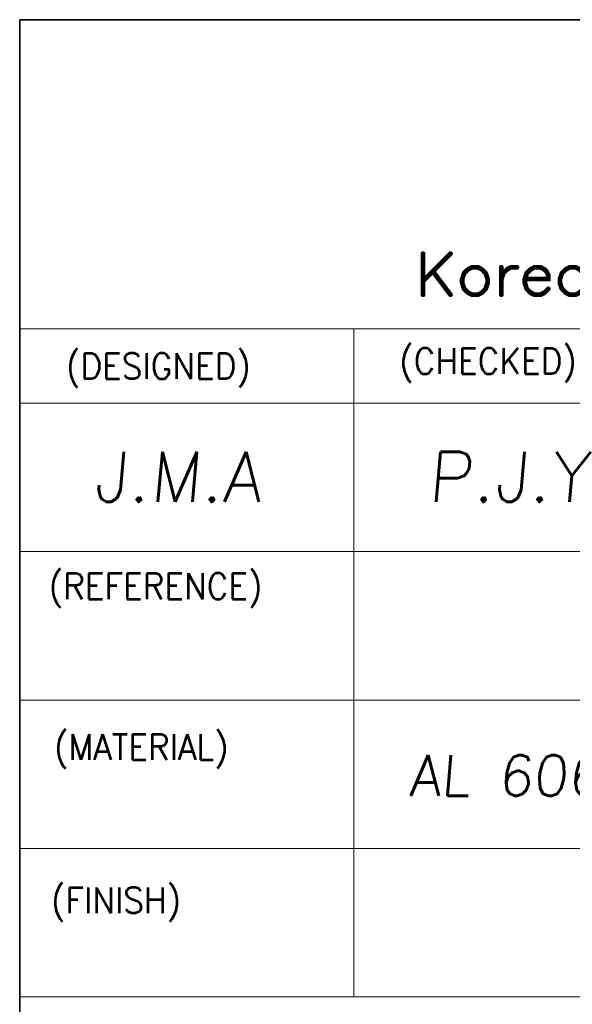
# Model space of a CAD drawing. Header units: millimetres. Extents: x 4497 to 11741, y 5958 to 12619.
# Tile 242 of 256: x 4996 to 5031, y 11210 to 11272. Entities that reach past the tile are written whole.
import ezdxf
from ezdxf.enums import TextEntityAlignment as Align

# ---------------------------------------------------------------- set-up
doc = ezdxf.new("R2010")
doc.units = ezdxf.units.MM
doc.header["$LTSCALE"] = 0.8
doc.layers.get('0').update_dxf_attribs({"linetype": 'CONTINUOUS', "lineweight": 0})
doc.layers.add('2', color=3, linetype='CONTINUOUS', lineweight=0)
doc.styles.get("Standard").update_dxf_attribs({"font": 'romans.shx', "width": 0.8, "oblique": 5, "bigfont": 'whgtxt.shx'})

# ---------------------------------------------------------------- blocks, each defined once
blk = doc.blocks.new('SMOOTH_0$064516')
at = {"const_width": 0.0323}
blk.add_lwpolyline([(-0.016, 0, 1), (0.016, 0, 1)], format="xyb", close=True, dxfattribs=at)
blk = doc.blocks.new('logo')
at = {"color": 7, "const_width": 0.859}
for points in [[(-3519.27, 5311.97), (-3524.16, 5307.08)], [(-3524.16, 5311.97), (-3524.16, 5304.64)], [(-3522.42, 5308.82), (-3519.27, 5304.64)], [(-3515.43, 5309.53), (-3516.13, 5309.17), (-3516.83, 5308.48), (-3517.18, 5307.43), (-3517.18, 5306.74), (-3516.83, 5305.69), (-3516.13, 5304.99), (-3515.43, 5304.64), (-3514.39, 5304.64), (-3513.69, 5304.99), (-3513, 5305.69), (-3512.64, 5306.74), (-3512.64, 5307.43), (-3513, 5308.48), (-3513.69, 5309.17), (-3514.39, 5309.53), (-3515.43, 5309.53)], [(-3510.2, 5307.43), (-3509.85, 5308.48), (-3509.16, 5309.17), (-3508.46, 5309.53), (-3507.41, 5309.53)], [(-3510.2, 5309.53), (-3510.2, 5304.64)], [(-3506.01, 5307.43), (-3501.83, 5307.43), (-3501.83, 5308.13), (-3502.18, 5308.82), (-3502.53, 5309.17), (-3503.22, 5309.53), (-3504.27, 5309.53), (-3504.97, 5309.17), (-3505.67, 5308.48), (-3506.01, 5307.43), (-3506.01, 5306.74), (-3505.67, 5305.69), (-3504.97, 5304.99), (-3504.27, 5304.64), (-3503.22, 5304.64), (-3502.53, 5304.99), (-3501.83, 5305.69)], [(-3495.56, 5308.48), (-3496.25, 5309.17), (-3496.95, 5309.53), (-3497.99, 5309.53), (-3498.69, 5309.17), (-3499.39, 5308.48), (-3499.74, 5307.43), (-3499.74, 5306.74), (-3499.39, 5305.69), (-3498.69, 5304.99), (-3497.99, 5304.64), (-3496.95, 5304.64), (-3496.25, 5304.99), (-3495.56, 5305.69)]]:
    blk.add_lwpolyline(points, dxfattribs=at)
at = {"color": 7, "xscale": 13.31, "yscale": 13.31, "zscale": 13.31}
for p in [(-3524.16, 5311.97), (-3519.27, 5311.97), (-3522.42, 5308.82), (-3516.13, 5309.17), (-3515.43, 5309.53), (-3515.43, 5309.53), (-3514.39, 5309.53), (-3513.69, 5309.17), (-3510.2, 5309.53), (-3509.16, 5309.17), (-3508.46, 5309.53), (-3507.41, 5309.53), (-3504.97, 5309.17), (-3504.27, 5309.53), (-3503.22, 5309.53), (-3502.53, 5309.17), (-3502.18, 5308.82), (-3498.69, 5309.17), (-3497.99, 5309.53), (-3524.16, 5307.08), (-3517.18, 5307.43), (-3516.83, 5308.48), (-3513, 5308.48), (-3512.64, 5307.43), (-3510.2, 5307.43), (-3509.85, 5308.48), (-3506.01, 5307.43), (-3506.01, 5307.43), (-3505.67, 5308.48), (-3501.83, 5308.13), (-3501.83, 5307.43), (-3499.74, 5307.43), (-3499.39, 5308.48), (-3517.18, 5306.74), (-3516.83, 5305.69), (-3513, 5305.69), (-3512.64, 5306.74), (-3506.01, 5306.74), (-3505.67, 5305.69), (-3501.83, 5305.69), (-3499.74, 5306.74), (-3499.39, 5305.69), (-3524.16, 5304.64), (-3519.27, 5304.64), (-3516.13, 5304.99), (-3515.43, 5304.64), (-3514.39, 5304.64), (-3513.69, 5304.99), (-3510.2, 5304.64), (-3504.97, 5304.99), (-3504.27, 5304.64), (-3503.22, 5304.64), (-3502.53, 5304.99), (-3498.69, 5304.99), (-3497.99, 5304.64)]:
    blk.add_blockref('SMOOTH_0$064516', p, dxfattribs=at)

msp = doc.modelspace()

# ---------------------------------------------------------------- linework, layer by layer
at = {"color": 7, "linetype": 'Continuous', "lineweight": 35}
for p, q in [((4996.072, 11272.002), (5102.934, 11272.002)), ((4996.072, 11182.95), (4996.072, 11272.002))]:
    msp.add_line(p, q, dxfattribs=at)
at = {"color": 7, "linetype": 'Continuous'}
for p, q in [((4996.072, 11252.643), (5102.934, 11252.643)), ((5016.98, 11210.827), (5016.98, 11252.643)), ((4996.072, 11247.996), (5058.796, 11247.996)), ((4996.072, 11238.704), (5102.934, 11238.704)), ((4996.072, 11229.412), (5083.688, 11229.412)), ((4996.072, 11220.119), (5102.934, 11220.119)), ((4996.072, 11210.827), (5102.934, 11210.827))]:
    msp.add_line(p, q, dxfattribs=at)

# ---------------------------------------------------------------- block references
at = {"color": 3, "linetype": 'Continuous', "xscale": 0.350839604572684, "yscale": 0.350839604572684, "zscale": 0.3508396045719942}
msp.add_blockref('logo', (6257.734, 9393.707), dxfattribs=at)

# ---------------------------------------------------------------- texts
at = {"color": 7, "linetype": 'Continuous', "width": 0.933333}
for s, p in [('(DESIGNED)', (4998.968, 11251.127)), ('(CHECKED)', (5019.825, 11251.442)), ('(REFERENCE)', (4997.889, 11237.347)), ('(MATERIAL)', (4998.219, 11227.277)), ('(FINISH)', (4998.026, 11217.687))]:
    msp.add_text(s, height=1.6156, dxfattribs=at).set_placement(p, align=Align.TOP_LEFT)
at = {"layer": '2', "linetype": 'Continuous', "oblique": 5}
for s, height, p in [('J.M.A', 3.1377, (5000.694, 11241.814)), ('P.J.Y', 3.1377, (5021.602, 11241.814)), ('AL 6061', 2.5416, (5020.445, 11223.411))]:
    msp.add_text(s, height=height, dxfattribs=at).set_placement(p)

doc.saveas('drawing.dxf')
